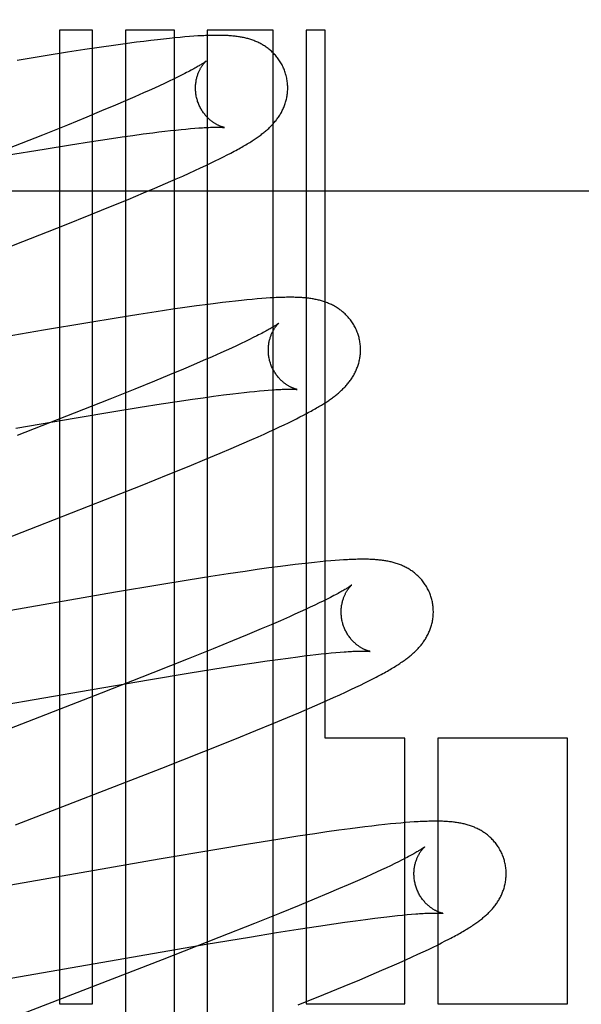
# Model space of a CAD drawing. Header units: inches. Extents: x 0 to 248, y 0 to 160.
# Tile 29 of 68: x 81.954 to 82.075, y 81.944 to 82.158. Entities that reach past the tile are written whole.
import ezdxf

# ---------------------------------------------------------------- set-up
doc = ezdxf.new("R2010")
doc.units = ezdxf.units.IN
doc.header["$LTSCALE"] = 13.627625
doc.header["$MEASUREMENT"] = 0
doc.linetypes.add('HIDDEN', pattern=[0.2, 0.1, -0.1])
doc.layers.add('DEFAULT_2', color=8, linetype='HIDDEN')

msp = doc.modelspace()

# ---------------------------------------------------------------- linework, layer by layer
at = {"layer": 'DEFAULT_2', "color": 8, "linetype": 'HIDDEN'}
for p, q in [((81.96933, 82.15557), (81.96219, 82.15557)), ((81.96219, 82.15557), (81.96219, 81.94452)), ((81.96933, 81.94452), (81.96933, 82.15557)), ((81.98707, 82.15557), (81.97647, 82.15557)), ((81.97647, 82.15557), (81.97647, 81.84978)), ((81.98707, 81.79633), (81.98707, 82.15557)), ((82.0085, 82.15557), (81.99421, 82.15557)), ((81.99421, 82.15557), (81.99421, 81.78671)), ((82.0085, 81.77145), (82.0085, 82.15557)), ((82.01979, 82.15557), (82.01564, 82.15557)), ((82.01564, 82.15557), (82.01564, 81.94452)), ((82.01979, 82.00212), (82.01979, 82.15557)), ((81.98338, 82.15353), (81.98195, 82.15336)), ((81.98473, 82.15368), (81.98338, 82.15353)), ((81.986, 82.15382), (81.98473, 82.15368)), ((81.98719, 82.15394), (81.986, 82.15382)), ((81.98831, 82.15404), (81.98719, 82.15394)), ((81.98937, 82.15413), (81.98831, 82.15404)), ((81.99036, 82.15421), (81.98937, 82.15413)), ((81.9913, 82.15428), (81.99036, 82.15421)), ((81.96767, 82.15138), (81.96392, 82.15081)), ((81.97127, 82.15192), (81.96767, 82.15138)), ((81.97388, 82.1523), (81.97127, 82.15192)), ((81.9764, 82.15265), (81.97388, 82.1523)), ((81.97885, 82.15297), (81.9764, 82.15265)), ((81.98044, 82.15317), (81.97885, 82.15297)), ((81.98195, 82.15336), (81.98044, 82.15317)), ((81.95906, 82.15004), (81.95298, 82.14904)), ((81.96392, 82.15081), (81.95906, 82.15004)), ((81.98688, 82.14498), (81.98593, 82.14453)), ((81.98776, 82.14541), (81.98688, 82.14498)), ((81.98858, 82.14582), (81.98776, 82.14541)), ((81.98934, 82.1462), (81.98858, 82.14582)), ((81.98277, 82.14306), (81.98161, 82.14253)), ((81.98388, 82.14356), (81.98277, 82.14306)), ((81.98494, 82.14405), (81.98388, 82.14356)), ((81.98593, 82.14453), (81.98494, 82.14405)), ((81.97847, 82.14114), (81.97644, 82.14026)), ((81.98039, 82.14199), (81.97847, 82.14114)), ((81.98161, 82.14253), (81.98039, 82.14199)), ((81.97429, 82.13935), (81.97128, 82.13808)), ((81.97644, 82.14026), (81.97429, 82.13935)), ((81.96808, 82.13676), (81.96386, 82.13503)), ((81.97128, 82.13808), (81.96808, 82.13676)), ((81.96386, 82.13503), (81.95849, 82.13287)), ((81.98957, 82.13417), (81.99057, 82.13426)), ((81.99057, 82.13426), (81.9915, 82.13434)), ((81.95849, 82.13287), (81.95086, 82.12984)), ((81.9725, 82.13198), (81.97576, 82.13246)), ((81.97576, 82.13246), (81.97808, 82.13279)), ((81.97808, 82.13279), (81.98029, 82.13309)), ((81.98029, 82.13309), (81.98239, 82.13336)), ((81.98239, 82.13336), (81.98373, 82.13353)), ((81.98373, 82.13353), (81.98501, 82.13368)), ((81.98501, 82.13368), (81.98624, 82.13382)), ((81.98624, 82.13382), (81.98741, 82.13395)), ((81.98741, 82.13395), (81.98852, 82.13407)), ((81.98852, 82.13407), (81.98957, 82.13417)), ((81.95881, 82.12983), (81.96454, 82.13076)), ((81.96454, 82.13076), (81.96907, 82.13146)), ((81.96907, 82.13146), (81.9725, 82.13198)), ((81.95069, 82.12848), (81.95881, 82.12983)), ((81.99684, 82.12769), (81.99771, 82.12813)), ((81.99771, 82.12813), (81.99853, 82.12855)), ((81.99853, 82.12855), (81.99931, 82.12895)), ((81.99153, 82.12517), (81.99274, 82.12573)), ((81.99274, 82.12573), (81.99386, 82.12626)), ((81.99386, 82.12626), (81.99492, 82.12676)), ((81.99492, 82.12676), (81.99591, 82.12724)), ((81.99591, 82.12724), (81.99684, 82.12769)), ((81.98745, 82.12335), (81.98889, 82.12398)), ((81.98889, 82.12398), (81.99025, 82.12459)), ((81.99025, 82.12459), (81.99153, 82.12517)), ((81.98283, 82.12135), (81.98518, 82.12236)), ((81.98518, 82.12236), (81.98745, 82.12335)), ((81.79799, 82.12077), (82.29799, 82.12077)), ((81.97705, 82.11892), (81.98041, 82.12033)), ((81.98041, 82.12033), (81.98283, 82.12135)), ((81.96898, 82.11563), (81.97355, 82.11748)), ((81.97355, 82.11748), (81.97705, 82.11892)), ((81.96325, 82.11334), (81.96898, 82.11563)), ((81.95419, 82.10976), (81.96325, 82.11334)), ((81.91247, 82.09358), (81.95419, 82.10976)), ((81.9919, 82.09581), (81.98934, 82.09546)), ((81.99438, 82.09615), (81.9919, 82.09581)), ((81.99597, 82.09635), (81.99438, 82.09615)), ((81.99749, 82.09654), (81.99597, 82.09635)), ((81.99893, 82.09671), (81.99749, 82.09654)), ((82.0003, 82.09687), (81.99893, 82.09671)), ((82.00159, 82.097), (82.0003, 82.09687)), ((82.0028, 82.09713), (82.00159, 82.097)), ((82.00393, 82.09724), (82.0028, 82.09713)), ((82.005, 82.09733), (82.00393, 82.09724)), ((82.006, 82.09741), (82.005, 82.09733)), ((82.00695, 82.09748), (82.006, 82.09741)), ((81.97933, 82.09396), (81.97443, 82.09318)), ((81.98309, 82.09454), (81.97933, 82.09396)), ((81.98672, 82.09508), (81.98309, 82.09454)), ((81.98934, 82.09546), (81.98672, 82.09508)), ((81.96831, 82.09218), (81.95868, 82.09056)), ((81.97443, 82.09318), (81.96831, 82.09218)), ((81.95868, 82.09056), (81.91345, 82.08268)), ((82.00152, 82.08764), (82.00051, 82.08716)), ((82.00247, 82.08809), (82.00152, 82.08764)), ((82.00336, 82.08852), (82.00247, 82.08809)), ((82.00419, 82.08894), (82.00336, 82.08852)), ((82.00497, 82.08933), (82.00419, 82.08894)), ((81.99715, 82.08563), (81.9953, 82.08481)), ((81.99833, 82.08616), (81.99715, 82.08563)), ((81.99944, 82.08667), (81.99833, 82.08616)), ((82.00051, 82.08716), (81.99944, 82.08667)), ((81.99125, 82.08305), (81.98906, 82.08213)), ((81.99333, 82.08395), (81.99125, 82.08305)), ((81.9953, 82.08481), (81.99333, 82.08395)), ((81.98599, 82.08084), (81.98275, 82.0795)), ((81.98906, 82.08213), (81.98599, 82.08084)), ((81.98275, 82.0795), (81.97847, 82.07776)), ((81.97847, 82.07776), (81.97304, 82.07558)), ((81.99771, 82.07651), (81.99972, 82.07676)), ((81.99972, 82.07676), (82.001, 82.07691)), ((82.001, 82.07691), (82.00221, 82.07705)), ((82.00221, 82.07705), (82.00338, 82.07718)), ((82.00338, 82.07718), (82.00448, 82.07729)), ((82.00448, 82.07729), (82.00553, 82.07739)), ((82.00553, 82.07739), (82.00651, 82.07748)), ((82.00651, 82.07748), (82.00743, 82.07756)), ((81.97304, 82.07558), (81.96534, 82.07253)), ((81.97968, 82.07386), (81.98424, 82.07458)), ((81.98424, 82.07458), (81.98771, 82.07511)), ((81.98771, 82.07511), (81.991, 82.07559)), ((81.991, 82.07559), (81.99334, 82.07592)), ((81.99334, 82.07592), (81.99558, 82.07623)), ((81.99558, 82.07623), (81.99771, 82.07651)), ((81.96534, 82.07253), (81.953, 82.06771)), ((81.96574, 82.07157), (81.97391, 82.07293)), ((81.97391, 82.07293), (81.97968, 82.07386)), ((82.01504, 82.07213), (82.01574, 82.0725)), ((81.95268, 82.06933), (81.96574, 82.07157)), ((82.01088, 82.07005), (82.01181, 82.0705)), ((82.01181, 82.0705), (82.01269, 82.07093)), ((82.01269, 82.07093), (82.01352, 82.07134)), ((82.01352, 82.07134), (82.0143, 82.07174)), ((82.0143, 82.07174), (82.01504, 82.07213)), ((82.00524, 82.06744), (82.00651, 82.06802)), ((82.00651, 82.06802), (82.00772, 82.06856)), ((82.00772, 82.06856), (82.00884, 82.06908)), ((82.00884, 82.06908), (82.0099, 82.06958)), ((82.0099, 82.06958), (82.01088, 82.07005)), ((81.99942, 82.0649), (82.00173, 82.06589)), ((82.00173, 82.06589), (82.00389, 82.06684)), ((82.00389, 82.06684), (82.00524, 82.06744)), ((81.9937, 82.06249), (81.99702, 82.06388)), ((81.99702, 82.06388), (81.99942, 82.0649)), ((81.99025, 82.06107), (81.9937, 82.06249)), ((81.98575, 82.05924), (81.99025, 82.06107)), ((81.98009, 82.05696), (81.98575, 82.05924)), ((81.97215, 82.05382), (81.98009, 82.05696)), ((81.95742, 82.04807), (81.97215, 82.05382)), ((81.93864, 82.04081), (81.95742, 82.04807)), ((82.01872, 82.04035), (82.01746, 82.04022)), ((82.01988, 82.04046), (82.01872, 82.04035)), ((82.02097, 82.04055), (82.01988, 82.04046)), ((82.02197, 82.04063), (82.02097, 82.04055)), ((82.02291, 82.0407), (82.02197, 82.04063)), ((82.00239, 82.03827), (81.99875, 82.03773)), ((82.00501, 82.03865), (82.00239, 82.03827)), ((82.00757, 82.03901), (82.00501, 82.03865)), ((82.01006, 82.03934), (82.00757, 82.03901)), ((82.01167, 82.03955), (82.01006, 82.03934)), ((82.01323, 82.03974), (82.01167, 82.03955)), ((82.01472, 82.03992), (82.01323, 82.03974)), ((82.01613, 82.04008), (82.01472, 82.03992)), ((82.01746, 82.04022), (82.01613, 82.04008)), ((81.99007, 82.03636), (81.98393, 82.03536)), ((81.99498, 82.03714), (81.99007, 82.03636)), ((81.99875, 82.03773), (81.99498, 82.03714)), ((81.98393, 82.03536), (81.97427, 82.03373)), ((81.97427, 82.03373), (81.9289, 82.02583)), ((82.01937, 82.03184), (82.01849, 82.03141)), ((82.02019, 82.03225), (82.01937, 82.03184)), ((82.02095, 82.03263), (82.02019, 82.03225)), ((82.01549, 82.03), (82.01438, 82.02949)), ((82.01655, 82.03049), (82.01549, 82.03)), ((82.01755, 82.03096), (82.01655, 82.03049)), ((82.01849, 82.03141), (82.01755, 82.03096)), ((82.01008, 82.02757), (82.00804, 82.02669)), ((82.012, 82.02842), (82.01008, 82.02757)), ((82.01322, 82.02896), (82.012, 82.02842)), ((82.01438, 82.02949), (82.01322, 82.02896)), ((82.00589, 82.02578), (82.00287, 82.0245)), ((82.00804, 82.02669), (82.00589, 82.02578)), ((82.00287, 82.0245), (81.99968, 82.02318)), ((81.99545, 82.02145), (81.99007, 82.01928)), ((81.99968, 82.02318), (81.99545, 82.02145)), ((81.99007, 82.01928), (81.98242, 82.01625)), ((82.00716, 82.01885), (82.0095, 82.01918)), ((82.0095, 82.01918), (82.01173, 82.01948)), ((82.01173, 82.01948), (82.01385, 82.01976)), ((82.01385, 82.01976), (82.01519, 82.01993)), ((82.01519, 82.01993), (82.01648, 82.02009)), ((82.01648, 82.02009), (82.01772, 82.02023)), ((82.01772, 82.02023), (82.0189, 82.02036)), ((82.0189, 82.02036), (82.02002, 82.02048)), ((82.02002, 82.02048), (82.02108, 82.02058)), ((82.02108, 82.02058), (82.02209, 82.02067)), ((82.02209, 82.02067), (82.02303, 82.02075)), ((81.99008, 82.0162), (81.99586, 82.01713)), ((81.99586, 82.01713), (82.00042, 82.01785)), ((82.00042, 82.01785), (82.00387, 82.01837)), ((82.00387, 82.01837), (82.00716, 82.01885)), ((81.96882, 82.0126), (81.98191, 82.01484)), ((81.98242, 82.01625), (81.97118, 82.01185)), ((81.98191, 82.01484), (81.99008, 82.0162)), ((82.02925, 82.01452), (82.03007, 82.01494)), ((82.03007, 82.01494), (82.03085, 82.01534)), ((81.92298, 82.00462), (81.96882, 82.0126)), ((82.0242, 82.01209), (82.02537, 82.01264)), ((82.02537, 82.01264), (82.02644, 82.01315)), ((82.02644, 82.01315), (82.02744, 82.01363)), ((82.02744, 82.01363), (82.02837, 82.01408)), ((82.02837, 82.01408), (82.02925, 82.01452)), ((81.97118, 82.01185), (81.93018, 81.99595)), ((82.02013, 82.01025), (82.02157, 82.01089)), ((82.02157, 82.01089), (82.02294, 82.01151)), ((82.02294, 82.01151), (82.0242, 82.01209)), ((82.01406, 82.00762), (82.0164, 82.00862)), ((82.0164, 82.00862), (82.01866, 82.0096)), ((82.01866, 82.0096), (82.02013, 82.01025)), ((82.00824, 82.00518), (82.01162, 82.00659)), ((82.01162, 82.00659), (82.01406, 82.00762)), ((82.00473, 82.00374), (82.00824, 82.00518)), ((81.99344, 81.9992), (82.00016, 82.00189)), ((82.00016, 82.00189), (82.00473, 82.00374)), ((82.03707, 82.00212), (82.01979, 82.00212)), ((82.03707, 81.94452), (82.03707, 82.00212)), ((82.07232, 82.00212), (82.04421, 82.00212)), ((82.04421, 82.00212), (82.04421, 81.94452)), ((82.07232, 81.94452), (82.07232, 82.00212)), ((81.98432, 81.99561), (81.99344, 81.9992)), ((81.95264, 81.98332), (81.98432, 81.99561)), ((82.0268, 81.98267), (82.02519, 81.98246)), ((82.02839, 81.98287), (82.0268, 81.98267)), ((82.02992, 81.98306), (82.02839, 81.98287)), ((82.03136, 81.98322), (82.02992, 81.98306)), ((82.03269, 81.98337), (82.03136, 81.98322)), ((82.03394, 81.9835), (82.03269, 81.98337)), ((82.0351, 81.98361), (82.03394, 81.9835)), ((82.03618, 81.98371), (82.0351, 81.98361)), ((82.0372, 81.9838), (82.03618, 81.98371)), ((82.03816, 81.98387), (82.0372, 81.9838)), ((82.03907, 81.98393), (82.03816, 81.98387)), ((82.01385, 81.98083), (82.00909, 81.98009)), ((82.0175, 81.98138), (82.01385, 81.98083)), ((82.02015, 81.98177), (82.0175, 81.98138)), ((82.02271, 81.98213), (82.02015, 81.98177)), ((82.02519, 81.98246), (82.02271, 81.98213)), ((82.00312, 81.97913), (81.99583, 81.97792)), ((82.00909, 81.98009), (82.00312, 81.97913)), ((81.99583, 81.97792), (81.98377, 81.97586)), ((81.98377, 81.97586), (81.94171, 81.96852)), ((82.03395, 81.97446), (82.03299, 81.974)), ((82.03485, 81.9749), (82.03395, 81.97446)), ((82.03569, 81.97531), (82.03485, 81.9749)), ((82.03647, 81.9757), (82.03569, 81.97531)), ((82.02861, 81.97199), (82.02675, 81.97117)), ((82.02979, 81.97252), (82.02861, 81.97199)), ((82.03091, 81.97303), (82.02979, 81.97252)), ((82.03198, 81.97353), (82.03091, 81.97303)), ((82.03299, 81.974), (82.03198, 81.97353)), ((82.02477, 81.9703), (82.02268, 81.96941)), ((82.02675, 81.97117), (82.02477, 81.9703)), ((82.02049, 81.96848), (82.01741, 81.96719)), ((82.02268, 81.96941), (82.02049, 81.96848)), ((82.01416, 81.96585), (82.00988, 81.96411)), ((82.01741, 81.96719), (82.01416, 81.96585)), ((82.00988, 81.96411), (82.00444, 81.96193)), ((82.03312, 81.96339), (82.03432, 81.96353)), ((82.03432, 81.96353), (82.03546, 81.96365)), ((82.03546, 81.96365), (82.03653, 81.96376)), ((82.03653, 81.96376), (82.03755, 81.96385)), ((82.03755, 81.96385), (82.03851, 81.96393)), ((82.00444, 81.96193), (81.99673, 81.95887)), ((82.01391, 81.9607), (82.01833, 81.96138)), ((82.01833, 81.96138), (82.02167, 81.96188)), ((82.02167, 81.96188), (82.02406, 81.96222)), ((82.02406, 81.96222), (82.02634, 81.96253)), ((82.02634, 81.96253), (82.02851, 81.96282)), ((82.02851, 81.96282), (82.03057, 81.96309)), ((82.03057, 81.96309), (82.03187, 81.96325)), ((82.03187, 81.96325), (82.03312, 81.96339)), ((82.00336, 81.95899), (82.00925, 81.95996)), ((82.00925, 81.95996), (82.01391, 81.9607)), ((81.92908, 81.94619), (81.99399, 81.95742)), ((81.99673, 81.95887), (81.98439, 81.95405)), ((81.99399, 81.95742), (82.00336, 81.95899)), ((82.04316, 81.9568), (82.0441, 81.95726)), ((82.0441, 81.95726), (82.04499, 81.95771)), ((82.04499, 81.95771), (82.04582, 81.95813)), ((82.04582, 81.95813), (82.04661, 81.95854)), ((82.03861, 81.95467), (82.03988, 81.95525)), ((82.03988, 81.95525), (82.04105, 81.9558)), ((82.04105, 81.9558), (82.04214, 81.95631)), ((82.04214, 81.95631), (82.04316, 81.9568)), ((81.98439, 81.95405), (81.94566, 81.93904)), ((82.03207, 81.95177), (82.03433, 81.95276)), ((82.03433, 81.95276), (82.03581, 81.95341)), ((82.03581, 81.95341), (82.03725, 81.95405)), ((82.03725, 81.95405), (82.03861, 81.95467)), ((82.02728, 81.94974), (82.02972, 81.95077)), ((82.02972, 81.95077), (82.03207, 81.95177)), ((82.0239, 81.94834), (82.02728, 81.94974)), ((82.01393, 81.94428), (82.01949, 81.94653)), ((82.01949, 81.94653), (82.0239, 81.94834)), ((81.96219, 81.94452), (81.96933, 81.94452)), ((82.01564, 81.94452), (82.03707, 81.94452)), ((82.04421, 81.94452), (82.07232, 81.94452))]:
    msp.add_line(p, q, dxfattribs=at)
for points in [[(82.01126, 82.14595), (82.0112, 82.14616), (82.01112, 82.14641), (82.01104, 82.14665), (82.01095, 82.1469), (82.01085, 82.14714), (82.01075, 82.14738), (82.01064, 82.14761), (82.01053, 82.14784), (82.01041, 82.14807), (82.01029, 82.1483), (82.01016, 82.14852), (82.01003, 82.14874), (82.00989, 82.14895), (82.00975, 82.14916), (82.0096, 82.14937), (82.00945, 82.14957), (82.0093, 82.14977), (82.00914, 82.14996), (82.00898, 82.15015), (82.00881, 82.15034), (82.00864, 82.15051), (82.00847, 82.15069), (82.0083, 82.15086), (82.00812, 82.15102), (82.00794, 82.15118), (82.00776, 82.15134), (82.00757, 82.15149), (82.00739, 82.15164), (82.0072, 82.15178), (82.00701, 82.15191), (82.00681, 82.15205), (82.00661, 82.15218), (82.00641, 82.1523), (82.00621, 82.15243), (82.00601, 82.15254), (82.0058, 82.15266), (82.00559, 82.15276), (82.00539, 82.15287), (82.00518, 82.15297), (82.00497, 82.15306), (82.00476, 82.15315), (82.00454, 82.15324), (82.00433, 82.15333), (82.00411, 82.15341), (82.00389, 82.15349), (82.00367, 82.15356), (82.00344, 82.15363), (82.00322, 82.1537), (82.003, 82.15376), (82.00277, 82.15382), (82.00254, 82.15388), (82.00232, 82.15393), (82.00209, 82.15398), (82.00186, 82.15403), (82.00163, 82.15407), (82.0014, 82.15411), (82.00117, 82.15415), (82.00094, 82.15418), (82.0007, 82.15422), (82.00046, 82.15425), (82.00023, 82.15428), (81.99998, 82.15431), (81.99974, 82.15433), (81.99949, 82.15435), (81.99923, 82.15437), (81.99897, 82.15439), (81.99871, 82.15441), (81.99844, 82.15442), (81.99816, 82.15444), (81.99787, 82.15445), (81.99758, 82.15446), (81.99728, 82.15447), (81.99697, 82.15447), (81.99665, 82.15447), (81.99633, 82.15447), (81.996, 82.15447), (81.99566, 82.15447), (81.99531, 82.15447), (81.99496, 82.15446), (81.99459, 82.15445), (81.99421, 82.15444), (81.99383, 82.15442), (81.99343, 82.1544), (81.99303, 82.15438), (81.99261, 82.15436), (81.99218, 82.15434), (81.9913, 82.15428)], [(81.99394, 82.14889), (81.99393, 82.14888), (81.99392, 82.14887), (81.99389, 82.14885), (81.99386, 82.14883), (81.99382, 82.1488), (81.99377, 82.14876), (81.99371, 82.14872), (81.99364, 82.14867), (81.99356, 82.14861), (81.99346, 82.14854), (81.99336, 82.14847), (81.99324, 82.14839), (81.9931, 82.14831), (81.99296, 82.14821), (81.9928, 82.14811), (81.99262, 82.14801), (81.99243, 82.14789), (81.99223, 82.14777), (81.99201, 82.14764), (81.99177, 82.14751), (81.99152, 82.14737), (81.99126, 82.14722), (81.99098, 82.14707), (81.99068, 82.14691), (81.99037, 82.14674), (81.99004, 82.14657), (81.9897, 82.14639), (81.98934, 82.1462)], [(81.99199, 82.14059), (81.99194, 82.14079), (81.99188, 82.14102), (81.99183, 82.14126), (81.99179, 82.14149), (81.99175, 82.14173), (81.99172, 82.14196), (81.99169, 82.1422), (81.99168, 82.14243), (81.99166, 82.14266), (81.99166, 82.14289), (81.99166, 82.14312), (81.99166, 82.14334), (81.99167, 82.14356), (81.99168, 82.14378), (81.99171, 82.144), (81.99173, 82.14421), (81.99176, 82.14442), (81.99179, 82.14463), (81.99183, 82.14483), (81.99187, 82.14503), (81.99192, 82.14522), (81.99197, 82.1454), (81.99202, 82.14558), (81.99207, 82.14576), (81.99213, 82.14592), (81.99218, 82.14609), (81.99224, 82.14625), (81.99231, 82.1464), (81.99237, 82.14655), (81.99243, 82.1467), (81.9925, 82.14684), (81.99256, 82.14697), (81.99263, 82.1471), (81.99269, 82.14723), (81.99276, 82.14735), (81.99283, 82.14746), (81.99289, 82.14757), (81.99296, 82.14768), (81.99302, 82.14778), (81.99309, 82.14788), (81.99315, 82.14797), (81.99322, 82.14806), (81.99328, 82.14814), (81.99334, 82.14822), (81.9934, 82.1483), (81.99346, 82.14837), (81.99351, 82.14844), (81.99357, 82.1485), (81.99362, 82.14856), (81.99366, 82.14861), (81.99371, 82.14866), (81.99375, 82.14871), (81.99379, 82.14875), (81.99383, 82.14878), (81.99386, 82.14881), (81.99388, 82.14884), (81.99391, 82.14886), (81.99392, 82.14887), (81.99393, 82.14888), (81.99394, 82.14889)], [(81.99931, 82.12895), (81.99968, 82.12915), (82.00004, 82.12934), (82.00039, 82.12953), (82.00074, 82.12971), (82.00107, 82.1299), (82.00139, 82.13008), (82.0017, 82.13025), (82.00201, 82.13043), (82.0023, 82.1306), (82.00259, 82.13077), (82.00287, 82.13094), (82.00314, 82.1311), (82.0034, 82.13126), (82.00366, 82.13142), (82.00391, 82.13158), (82.00415, 82.13174), (82.00439, 82.13189), (82.00461, 82.13205), (82.00484, 82.1322), (82.00505, 82.13235), (82.00527, 82.1325), (82.00547, 82.13265), (82.00568, 82.13279), (82.00587, 82.13294), (82.00607, 82.13309), (82.00626, 82.13324), (82.00645, 82.13339), (82.00663, 82.13354), (82.00681, 82.13369), (82.00699, 82.13384), (82.00717, 82.13399), (82.00734, 82.13415), (82.00752, 82.13431), (82.00769, 82.13447), (82.00786, 82.13463), (82.00802, 82.1348), (82.00819, 82.13497), (82.00835, 82.13514), (82.0085, 82.13531), (82.00866, 82.13548), (82.00881, 82.13566), (82.00896, 82.13584), (82.00911, 82.13602), (82.00925, 82.13621), (82.00939, 82.13639), (82.00952, 82.13658), (82.00966, 82.13677), (82.00978, 82.13697), (82.00991, 82.13716), (82.01003, 82.13736), (82.01015, 82.13757), (82.01027, 82.13777), (82.01038, 82.13798), (82.01048, 82.13819), (82.01059, 82.13841), (82.01069, 82.13862), (82.01078, 82.13884), (82.01087, 82.13906), (82.01096, 82.13928), (82.01104, 82.13951), (82.01111, 82.13973), (82.01118, 82.13996), (82.01125, 82.1402), (82.01131, 82.14043), (82.01137, 82.14067), (82.01142, 82.14091), (82.01147, 82.14116), (82.01151, 82.1414), (82.01155, 82.14165), (82.01158, 82.1419), (82.01161, 82.14215), (82.01163, 82.14241), (82.01164, 82.14266), (82.01165, 82.14292), (82.01165, 82.14317), (82.01164, 82.14343), (82.01163, 82.14369), (82.01161, 82.14395), (82.01159, 82.1442), (82.01156, 82.14446), (82.01152, 82.14472), (82.01148, 82.14498), (82.01143, 82.14523), (82.01138, 82.14549), (82.01132, 82.14574), (82.01126, 82.14595)], [(81.99794, 82.13449), (81.99794, 82.13449), (81.99793, 82.13449), (81.99792, 82.1345), (81.9979, 82.1345), (81.99787, 82.13451), (81.99783, 82.13452), (81.99779, 82.13453), (81.99774, 82.13454), (81.99768, 82.13455), (81.99762, 82.13457), (81.99756, 82.13459), (81.99749, 82.13461), (81.99742, 82.13463), (81.99734, 82.13466), (81.99725, 82.13469), (81.99717, 82.13472), (81.99708, 82.13475), (81.99698, 82.13479), (81.99689, 82.13483), (81.99679, 82.13488), (81.99668, 82.13492), (81.99658, 82.13497), (81.99647, 82.13503), (81.99636, 82.13508), (81.99625, 82.13514), (81.99613, 82.13521), (81.99601, 82.13528), (81.99589, 82.13535), (81.99577, 82.13543), (81.99564, 82.13551), (81.99552, 82.13559), (81.99539, 82.13569), (81.99525, 82.13578), (81.99512, 82.13588), (81.99499, 82.13599), (81.99486, 82.1361), (81.99472, 82.13621), (81.99459, 82.13634), (81.99445, 82.13646), (81.99431, 82.1366), (81.99418, 82.13674), (81.99404, 82.13688), (81.9939, 82.13704), (81.99377, 82.13719), (81.99364, 82.13736), (81.9935, 82.13753), (81.99338, 82.1377), (81.99325, 82.13788), (81.99313, 82.13807), (81.99301, 82.13826), (81.99289, 82.13845), (81.99278, 82.13865), (81.99267, 82.13886), (81.99256, 82.13907), (81.99247, 82.13928), (81.99237, 82.13949), (81.99228, 82.13971), (81.9922, 82.13994), (81.99212, 82.14016), (81.99205, 82.14039), (81.99199, 82.14059)], [(81.9915, 82.13434), (81.99237, 82.1344), (81.99279, 82.13443), (81.99318, 82.13446), (81.99356, 82.13448), (81.99392, 82.1345), (81.99425, 82.13451), (81.99457, 82.13453), (81.99487, 82.13454), (81.99516, 82.13455), (81.99542, 82.13455), (81.99567, 82.13456), (81.99591, 82.13456), (81.99613, 82.13457), (81.99634, 82.13457), (81.99653, 82.13456), (81.99671, 82.13456), (81.99688, 82.13456), (81.99703, 82.13456), (81.99717, 82.13455), (81.9973, 82.13454), (81.99742, 82.13454), (81.99752, 82.13453), (81.99761, 82.13453), (81.99769, 82.13452), (81.99775, 82.13451), (81.99781, 82.13451), (81.99786, 82.1345), (81.99789, 82.1345), (81.99792, 82.1345), (81.99793, 82.13449), (81.99794, 82.13449)], [(82.02705, 82.08916), (82.02699, 82.08937), (82.02691, 82.08962), (82.02683, 82.08987), (82.02674, 82.09011), (82.02664, 82.09035), (82.02654, 82.09059), (82.02643, 82.09082), (82.02632, 82.09106), (82.0262, 82.09129), (82.02608, 82.09151), (82.02595, 82.09174), (82.02582, 82.09196), (82.02568, 82.09217), (82.02554, 82.09238), (82.02539, 82.09259), (82.02524, 82.09279), (82.02508, 82.09299), (82.02492, 82.09318), (82.02476, 82.09337), (82.02459, 82.09355), (82.02442, 82.09373), (82.02425, 82.09391), (82.02408, 82.09408), (82.0239, 82.09424), (82.02372, 82.0944), (82.02354, 82.09456), (82.02335, 82.09471), (82.02316, 82.09486), (82.02297, 82.095), (82.02278, 82.09514), (82.02259, 82.09527), (82.02239, 82.0954), (82.02219, 82.09552), (82.02198, 82.09565), (82.02178, 82.09576), (82.02157, 82.09588), (82.02136, 82.09598), (82.02115, 82.09609), (82.02094, 82.09619), (82.02073, 82.09628), (82.02052, 82.09637), (82.02031, 82.09646), (82.02009, 82.09655), (82.01987, 82.09663), (82.01965, 82.0967), (82.01943, 82.09678), (82.01921, 82.09685), (82.01898, 82.09691), (82.01876, 82.09698), (82.01853, 82.09704), (82.0183, 82.09709), (82.01807, 82.09714), (82.01784, 82.09719), (82.01761, 82.09724), (82.01738, 82.09729), (82.01715, 82.09733), (82.01692, 82.09736), (82.01668, 82.0974), (82.01644, 82.09743), (82.0162, 82.09747), (82.01596, 82.09749), (82.01571, 82.09752), (82.01547, 82.09754), (82.01521, 82.09757), (82.01495, 82.09759), (82.01469, 82.09761), (82.01442, 82.09762), (82.01415, 82.09764), (82.01387, 82.09765), (82.01358, 82.09766), (82.01328, 82.09767), (82.01298, 82.09768), (82.01267, 82.09768), (82.01235, 82.09768), (82.01203, 82.09768), (82.01169, 82.09768), (82.01135, 82.09768), (82.011, 82.09767), (82.01064, 82.09766), (82.01027, 82.09765), (82.00989, 82.09764), (82.0095, 82.09762), (82.00911, 82.09761), (82.0087, 82.09759), (82.00828, 82.09756), (82.00785, 82.09754), (82.00695, 82.09748)], [(82.00973, 82.0921), (82.00972, 82.09209), (82.00971, 82.09208), (82.00969, 82.09207), (82.00966, 82.09204), (82.00963, 82.09202), (82.00958, 82.09198), (82.00953, 82.09194), (82.00947, 82.0919), (82.00939, 82.09185), (82.00931, 82.09179), (82.00921, 82.09172), (82.00911, 82.09165), (82.00899, 82.09158), (82.00886, 82.0915), (82.00872, 82.09141), (82.00857, 82.09131), (82.00841, 82.09121), (82.00823, 82.09111), (82.00804, 82.091), (82.00784, 82.09088), (82.00763, 82.09075), (82.0074, 82.09063), (82.00715, 82.09049), (82.0069, 82.09035), (82.00662, 82.0902), (82.00633, 82.09004), (82.00602, 82.08987), (82.00569, 82.0897), (82.00534, 82.08952), (82.00497, 82.08933)], [(82.00778, 82.0838), (82.00773, 82.084), (82.00767, 82.08423), (82.00762, 82.08447), (82.00758, 82.0847), (82.00754, 82.08493), (82.00751, 82.08517), (82.00749, 82.0854), (82.00747, 82.08563), (82.00745, 82.08586), (82.00745, 82.08609), (82.00745, 82.08632), (82.00745, 82.08654), (82.00746, 82.08677), (82.00748, 82.08699), (82.0075, 82.0872), (82.00752, 82.08742), (82.00755, 82.08762), (82.00758, 82.08783), (82.00762, 82.08803), (82.00766, 82.08823), (82.00771, 82.08842), (82.00776, 82.0886), (82.00781, 82.08878), (82.00786, 82.08896), (82.00791, 82.08912), (82.00797, 82.08929), (82.00803, 82.08945), (82.00809, 82.0896), (82.00816, 82.08975), (82.00822, 82.0899), (82.00828, 82.09004), (82.00835, 82.09017), (82.00841, 82.0903), (82.00848, 82.09043), (82.00855, 82.09055), (82.00861, 82.09066), (82.00868, 82.09077), (82.00874, 82.09088), (82.00881, 82.09098), (82.00887, 82.09108), (82.00894, 82.09117), (82.009, 82.09126), (82.00906, 82.09134), (82.00912, 82.09142), (82.00918, 82.0915), (82.00924, 82.09157), (82.0093, 82.09164), (82.00935, 82.0917), (82.0094, 82.09176), (82.00945, 82.09182), (82.0095, 82.09187), (82.00954, 82.09191), (82.00958, 82.09195), (82.00961, 82.09199), (82.00964, 82.09202), (82.00967, 82.09204), (82.00969, 82.09206), (82.00971, 82.09208), (82.00972, 82.09209), (82.00973, 82.0921)], [(82.01574, 82.0725), (82.01608, 82.07268), (82.0164, 82.07286), (82.01672, 82.07303), (82.01703, 82.0732), (82.01732, 82.07337), (82.01761, 82.07353), (82.01789, 82.07369), (82.01816, 82.07385), (82.01843, 82.07401), (82.01868, 82.07416), (82.01894, 82.07431), (82.01918, 82.07446), (82.01942, 82.07461), (82.01965, 82.07476), (82.01988, 82.07491), (82.0201, 82.07505), (82.02032, 82.0752), (82.02053, 82.07534), (82.02074, 82.07548), (82.02094, 82.07562), (82.02114, 82.07577), (82.02134, 82.07591), (82.02153, 82.07605), (82.02172, 82.0762), (82.02191, 82.07634), (82.0221, 82.07649), (82.02228, 82.07663), (82.02247, 82.07678), (82.02265, 82.07693), (82.02282, 82.07708), (82.023, 82.07724), (82.02317, 82.07739), (82.02334, 82.07755), (82.02351, 82.07771), (82.02368, 82.07788), (82.02385, 82.07804), (82.02401, 82.07821), (82.02417, 82.07838), (82.02433, 82.07855), (82.02448, 82.07873), (82.02463, 82.07891), (82.02478, 82.07909), (82.02492, 82.07927), (82.02507, 82.07945), (82.0252, 82.07964), (82.02534, 82.07982), (82.02547, 82.08001), (82.0256, 82.08021), (82.02572, 82.0804), (82.02584, 82.0806), (82.02596, 82.08081), (82.02607, 82.08101), (82.02618, 82.08122), (82.02629, 82.08143), (82.02639, 82.08164), (82.02649, 82.08186), (82.02658, 82.08208), (82.02667, 82.0823), (82.02676, 82.08252), (82.02684, 82.08274), (82.02691, 82.08297), (82.02698, 82.0832), (82.02705, 82.08343), (82.02711, 82.08367), (82.02717, 82.0839), (82.02722, 82.08414), (82.02727, 82.08439), (82.02731, 82.08463), (82.02734, 82.08488), (82.02737, 82.08513), (82.0274, 82.08538), (82.02742, 82.08563), (82.02743, 82.08588), (82.02744, 82.08614), (82.02744, 82.08639), (82.02743, 82.08665), (82.02742, 82.08691), (82.0274, 82.08716), (82.02738, 82.08742), (82.02735, 82.08768), (82.02731, 82.08793), (82.02727, 82.08819), (82.02722, 82.08844), (82.02717, 82.0887), (82.02711, 82.08895), (82.02705, 82.08916)], [(82.01373, 82.0777), (82.01373, 82.0777), (82.01371, 82.07771), (82.01369, 82.07771), (82.01366, 82.07772), (82.01362, 82.07772), (82.01358, 82.07773), (82.01353, 82.07775), (82.01348, 82.07776), (82.01342, 82.07778), (82.01335, 82.0778), (82.01328, 82.07782), (82.01321, 82.07784), (82.01313, 82.07787), (82.01305, 82.0779), (82.01296, 82.07793), (82.01287, 82.07796), (82.01278, 82.078), (82.01268, 82.07804), (82.01258, 82.07808), (82.01248, 82.07813), (82.01237, 82.07818), (82.01226, 82.07823), (82.01215, 82.07829), (82.01204, 82.07835), (82.01192, 82.07842), (82.0118, 82.07848), (82.01168, 82.07856), (82.01156, 82.07863), (82.01144, 82.07872), (82.01131, 82.0788), (82.01118, 82.07889), (82.01105, 82.07899), (82.01091, 82.07909), (82.01078, 82.0792), (82.01065, 82.07931), (82.01051, 82.07942), (82.01038, 82.07954), (82.01024, 82.07967), (82.0101, 82.07981), (82.00997, 82.07995), (82.00983, 82.08009), (82.0097, 82.08024), (82.00956, 82.0804), (82.00943, 82.08057), (82.0093, 82.08073), (82.00917, 82.08091), (82.00904, 82.08109), (82.00892, 82.08128), (82.0088, 82.08147), (82.00868, 82.08166), (82.00857, 82.08186), (82.00846, 82.08206), (82.00836, 82.08227), (82.00826, 82.08249), (82.00816, 82.0827), (82.00807, 82.08292), (82.00799, 82.08315), (82.00791, 82.08337), (82.00784, 82.0836), (82.00778, 82.0838)], [(82.00743, 82.07756), (82.00829, 82.07762), (82.0087, 82.07765), (82.00909, 82.07767), (82.00946, 82.07769), (82.00982, 82.07771), (82.01016, 82.07773), (82.01048, 82.07774), (82.01079, 82.07775), (82.01108, 82.07776), (82.01136, 82.07777), (82.01162, 82.07777), (82.01186, 82.07777), (82.01209, 82.07777), (82.01229, 82.07777), (82.01248, 82.07777), (82.01266, 82.07777), (82.01282, 82.07776), (82.01296, 82.07776), (82.01309, 82.07775), (82.01321, 82.07775), (82.01331, 82.07774), (82.0134, 82.07774), (82.01348, 82.07773), (82.01354, 82.07772), (82.0136, 82.07772), (82.01365, 82.07771), (82.01368, 82.07771), (82.01371, 82.07771), (82.01373, 82.0777), (82.01373, 82.0777)], [(82.04284, 82.03237), (82.04278, 82.03258), (82.0427, 82.03283), (82.04262, 82.03308), (82.04253, 82.03332), (82.04243, 82.03356), (82.04233, 82.0338), (82.04222, 82.03404), (82.04211, 82.03427), (82.04199, 82.0345), (82.04187, 82.03473), (82.04174, 82.03495), (82.0416, 82.03517), (82.04147, 82.03538), (82.04132, 82.03559), (82.04118, 82.0358), (82.04102, 82.036), (82.04087, 82.0362), (82.04071, 82.0364), (82.04055, 82.03658), (82.04038, 82.03677), (82.04021, 82.03695), (82.04004, 82.03712), (82.03986, 82.03729), (82.03968, 82.03746), (82.0395, 82.03762), (82.03932, 82.03777), (82.03913, 82.03792), (82.03895, 82.03807), (82.03876, 82.03821), (82.03856, 82.03835), (82.03837, 82.03848), (82.03817, 82.03861), (82.03797, 82.03874), (82.03776, 82.03886), (82.03756, 82.03898), (82.03735, 82.03909), (82.03714, 82.0392), (82.03693, 82.0393), (82.03672, 82.0394), (82.03651, 82.0395), (82.0363, 82.03959), (82.03608, 82.03968), (82.03587, 82.03976), (82.03565, 82.03984), (82.03543, 82.03992), (82.0352, 82.03999), (82.03498, 82.04006), (82.03475, 82.04013), (82.03453, 82.04019), (82.0343, 82.04025), (82.03407, 82.04031), (82.03385, 82.04036), (82.03362, 82.04041), (82.03339, 82.04045), (82.03316, 82.0405), (82.03292, 82.04054), (82.03269, 82.04058), (82.03246, 82.04061), (82.03222, 82.04064), (82.03198, 82.04068), (82.03175, 82.0407), (82.0315, 82.04073), (82.03126, 82.04075), (82.03102, 82.04078), (82.03077, 82.0408), (82.03051, 82.04081), (82.03026, 82.04083), (82.03, 82.04084), (82.02973, 82.04086), (82.02946, 82.04087), (82.02919, 82.04088), (82.02891, 82.04088), (82.02862, 82.04089), (82.02833, 82.04089), (82.02803, 82.04089), (82.02773, 82.04089), (82.02741, 82.04089), (82.02709, 82.04089), (82.02676, 82.04088), (82.02643, 82.04087), (82.02608, 82.04086), (82.02573, 82.04085), (82.02536, 82.04084), (82.02498, 82.04082), (82.02459, 82.0408), (82.02419, 82.04078), (82.02378, 82.04076), (82.02291, 82.0407)], [(82.02552, 82.0353), (82.02551, 82.0353), (82.0255, 82.03529), (82.02547, 82.03527), (82.02544, 82.03524), (82.0254, 82.03521), (82.02535, 82.03518), (82.02529, 82.03513), (82.02522, 82.03508), (82.02514, 82.03503), (82.02505, 82.03496), (82.02494, 82.03489), (82.02482, 82.03482), (82.02469, 82.03473), (82.02455, 82.03464), (82.02439, 82.03454), (82.02422, 82.03444), (82.02403, 82.03432), (82.02383, 82.0342), (82.02361, 82.03407), (82.02338, 82.03394), (82.02313, 82.0338), (82.02286, 82.03365), (82.02258, 82.0335), (82.02229, 82.03334), (82.02198, 82.03317), (82.02165, 82.033), (82.02131, 82.03282), (82.02095, 82.03263)], [(82.02357, 82.02701), (82.02352, 82.02721), (82.02346, 82.02744), (82.02341, 82.02768), (82.02337, 82.02791), (82.02333, 82.02815), (82.0233, 82.02838), (82.02328, 82.02862), (82.02326, 82.02885), (82.02324, 82.02908), (82.02324, 82.02931), (82.02324, 82.02954), (82.02324, 82.02976), (82.02325, 82.02999), (82.02327, 82.03021), (82.02329, 82.03042), (82.02331, 82.03064), (82.02334, 82.03085), (82.02338, 82.03105), (82.02342, 82.03125), (82.02346, 82.03145), (82.0235, 82.03164), (82.02355, 82.03183), (82.0236, 82.03201), (82.02366, 82.03218), (82.02371, 82.03235), (82.02377, 82.03251), (82.02383, 82.03267), (82.02389, 82.03283), (82.02395, 82.03298), (82.02402, 82.03312), (82.02408, 82.03326), (82.02415, 82.0334), (82.02421, 82.03353), (82.02428, 82.03365), (82.02435, 82.03377), (82.02441, 82.03389), (82.02448, 82.034), (82.02454, 82.0341), (82.02461, 82.0342), (82.02467, 82.0343), (82.02474, 82.03439), (82.0248, 82.03448), (82.02486, 82.03457), (82.02492, 82.03465), (82.02498, 82.03472), (82.02504, 82.03479), (82.0251, 82.03486), (82.02515, 82.03492), (82.0252, 82.03498), (82.02525, 82.03504), (82.0253, 82.03508), (82.02534, 82.03513), (82.02538, 82.03517), (82.02541, 82.0352), (82.02544, 82.03523), (82.02547, 82.03526), (82.02549, 82.03528), (82.02551, 82.03529), (82.02552, 82.0353), (82.02552, 82.03531)], [(82.03085, 82.01534), (82.03122, 82.01554), (82.03159, 82.01574), (82.03194, 82.01593), (82.03229, 82.01611), (82.03262, 82.0163), (82.03295, 82.01648), (82.03326, 82.01666), (82.03357, 82.01684), (82.03387, 82.01701), (82.03416, 82.01718), (82.03445, 82.01735), (82.03472, 82.01752), (82.03499, 82.01768), (82.03525, 82.01785), (82.0355, 82.01801), (82.03574, 82.01817), (82.03598, 82.01832), (82.03621, 82.01848), (82.03644, 82.01863), (82.03666, 82.01878), (82.03687, 82.01893), (82.03708, 82.01908), (82.03728, 82.01923), (82.03748, 82.01937), (82.03767, 82.01952), (82.03786, 82.01967), (82.03805, 82.01982), (82.03823, 82.01997), (82.03841, 82.02012), (82.03859, 82.02027), (82.03877, 82.02043), (82.03894, 82.02058), (82.03912, 82.02074), (82.03929, 82.0209), (82.03945, 82.02107), (82.03962, 82.02123), (82.03978, 82.0214), (82.03994, 82.02157), (82.0401, 82.02174), (82.04025, 82.02192), (82.04041, 82.02209), (82.04056, 82.02227), (82.0407, 82.02246), (82.04084, 82.02264), (82.04098, 82.02283), (82.04111, 82.02301), (82.04125, 82.0232), (82.04137, 82.0234), (82.0415, 82.02359), (82.04162, 82.02379), (82.04174, 82.024), (82.04185, 82.0242), (82.04197, 82.02441), (82.04207, 82.02462), (82.04217, 82.02484), (82.04227, 82.02505), (82.04237, 82.02527), (82.04246, 82.02549), (82.04254, 82.02571), (82.04262, 82.02594), (82.0427, 82.02616), (82.04277, 82.02639), (82.04284, 82.02663), (82.0429, 82.02686), (82.04296, 82.0271), (82.04301, 82.02734), (82.04306, 82.02758), (82.0431, 82.02783), (82.04313, 82.02808), (82.04316, 82.02833), (82.04319, 82.02858), (82.04321, 82.02883), (82.04322, 82.02909), (82.04323, 82.02934), (82.04323, 82.0296), (82.04322, 82.02985), (82.04321, 82.03011), (82.0432, 82.03037), (82.04317, 82.03063), (82.04314, 82.03088), (82.0431, 82.03114), (82.04306, 82.0314), (82.04301, 82.03165), (82.04296, 82.0319), (82.0429, 82.03216), (82.04284, 82.03237)], [(82.02952, 82.02091), (82.02952, 82.02091), (82.02952, 82.02091), (82.02951, 82.02091), (82.02948, 82.02092), (82.02946, 82.02092), (82.02942, 82.02093), (82.02938, 82.02094), (82.02933, 82.02095), (82.02928, 82.02097), (82.02922, 82.02098), (82.02916, 82.021), (82.02909, 82.02102), (82.02901, 82.02104), (82.02894, 82.02107), (82.02885, 82.0211), (82.02877, 82.02113), (82.02868, 82.02117), (82.02858, 82.0212), (82.02849, 82.02124), (82.02839, 82.02129), (82.02828, 82.02133), (82.02818, 82.02138), (82.02807, 82.02143), (82.02796, 82.02149), (82.02785, 82.02155), (82.02773, 82.02162), (82.02761, 82.02168), (82.02749, 82.02176), (82.02737, 82.02183), (82.02724, 82.02191), (82.02711, 82.022), (82.02698, 82.02209), (82.02685, 82.02219), (82.02672, 82.02229), (82.02659, 82.02239), (82.02645, 82.0225), (82.02632, 82.02262), (82.02618, 82.02274), (82.02604, 82.02287), (82.02591, 82.023), (82.02577, 82.02314), (82.02563, 82.02329), (82.0255, 82.02344), (82.02536, 82.0236), (82.02523, 82.02376), (82.02509, 82.02393), (82.02496, 82.02411), (82.02484, 82.02429), (82.02471, 82.02447), (82.02459, 82.02467), (82.02448, 82.02486), (82.02436, 82.02506), (82.02425, 82.02527), (82.02415, 82.02548), (82.02405, 82.02569), (82.02395, 82.02591), (82.02387, 82.02613), (82.02378, 82.02635), (82.0237, 82.02658), (82.02363, 82.02681), (82.02357, 82.02701)], [(82.02303, 82.02075), (82.02391, 82.02082), (82.02433, 82.02084), (82.02473, 82.02087), (82.0251, 82.02089), (82.02546, 82.02091), (82.02579, 82.02093), (82.02611, 82.02094), (82.02641, 82.02095), (82.02669, 82.02096), (82.02695, 82.02097), (82.02721, 82.02098), (82.02744, 82.02098), (82.02767, 82.02098), (82.02787, 82.02098), (82.02807, 82.02098), (82.02825, 82.02098), (82.02842, 82.02098), (82.02858, 82.02097), (82.02872, 82.02097), (82.02885, 82.02096), (82.02897, 82.02096), (82.02907, 82.02095), (82.02917, 82.02095), (82.02925, 82.02094), (82.02932, 82.02093), (82.02938, 82.02093), (82.02943, 82.02092), (82.02946, 82.02092), (82.02949, 82.02091), (82.02951, 82.02091), (82.02952, 82.02091)], [(82.05863, 81.97558), (82.05857, 81.97579), (82.05849, 81.97604), (82.05841, 81.97628), (82.05832, 81.97652), (82.05822, 81.97677), (82.05812, 81.977), (82.05801, 81.97724), (82.0579, 81.97747), (82.05778, 81.9777), (82.05766, 81.97793), (82.05753, 81.97815), (82.0574, 81.97837), (82.05726, 81.97858), (82.05712, 81.97879), (82.05697, 81.979), (82.05682, 81.9792), (82.05667, 81.9794), (82.05651, 81.97959), (82.05635, 81.97978), (82.05618, 81.97997), (82.05601, 81.98015), (82.05584, 81.98032), (82.05567, 81.98049), (82.05549, 81.98065), (82.05531, 81.98081), (82.05513, 81.98097), (82.05494, 81.98112), (82.05475, 81.98127), (82.05456, 81.98141), (82.05437, 81.98155), (82.05418, 81.98168), (82.05398, 81.98181), (82.05378, 81.98194), (82.05358, 81.98206), (82.05337, 81.98217), (82.05317, 81.98229), (82.05296, 81.9824), (82.05275, 81.9825), (82.05254, 81.9826), (82.05233, 81.98269), (82.05212, 81.98279), (82.0519, 81.98287), (82.05169, 81.98296), (82.05147, 81.98304), (82.05125, 81.98312), (82.05103, 81.98319), (82.05081, 81.98326), (82.05058, 81.98333), (82.05036, 81.98339), (82.05013, 81.98345), (82.0499, 81.98351), (82.04967, 81.98356), (82.04945, 81.98361), (82.04922, 81.98366), (82.04898, 81.9837), (82.04875, 81.98374), (82.04852, 81.98378), (82.04828, 81.98382), (82.04805, 81.98385), (82.04781, 81.98388), (82.04757, 81.98391), (82.04732, 81.98394), (82.04707, 81.98396), (82.04682, 81.98398), (82.04656, 81.984), (82.0463, 81.98402), (82.04603, 81.98404), (82.04576, 81.98405), (82.04548, 81.98407), (82.04519, 81.98408), (82.0449, 81.98409), (82.0446, 81.98409), (82.04429, 81.9841), (82.04397, 81.9841), (82.04365, 81.9841), (82.04332, 81.9841), (82.04298, 81.9841), (82.04263, 81.98409), (82.04227, 81.98408), (82.0419, 81.98407), (82.04153, 81.98406), (82.04114, 81.98404), (82.04075, 81.98403), (82.04034, 81.98401), (82.03993, 81.98399), (82.03907, 81.98393)], [(82.04131, 81.97851), (82.04131, 81.97851), (82.04129, 81.9785), (82.04127, 81.97848), (82.04124, 81.97846), (82.04121, 81.97843), (82.04116, 81.9784), (82.04111, 81.97836), (82.04105, 81.97832), (82.04098, 81.97827), (82.0409, 81.97821), (82.0408, 81.97815), (82.0407, 81.97808), (82.04059, 81.97801), (82.04046, 81.97793), (82.04033, 81.97784), (82.04018, 81.97775), (82.04001, 81.97765), (82.03984, 81.97754), (82.03964, 81.97743), (82.03944, 81.9773), (82.03921, 81.97718), (82.03897, 81.97704), (82.03872, 81.9769), (82.03844, 81.97674), (82.03815, 81.97659), (82.03785, 81.97642), (82.03753, 81.97625), (82.03719, 81.97607), (82.03684, 81.97589), (82.03647, 81.9757)], [(82.03936, 81.97022), (82.03931, 81.97042), (82.03925, 81.97065), (82.0392, 81.97088), (82.03916, 81.97112), (82.03912, 81.97135), (82.03909, 81.97158), (82.03907, 81.97182), (82.03905, 81.97205), (82.03904, 81.97228), (82.03903, 81.97251), (82.03903, 81.97274), (82.03903, 81.97296), (82.03904, 81.97318), (82.03906, 81.9734), (82.03908, 81.97362), (82.0391, 81.97383), (82.03913, 81.97404), (82.03916, 81.97425), (82.0392, 81.97445), (82.03924, 81.97464), (82.03929, 81.97483), (82.03934, 81.97502), (82.03939, 81.9752), (82.03944, 81.97537), (82.0395, 81.97554), (82.03955, 81.9757), (82.03961, 81.97586), (82.03967, 81.97602), (82.03974, 81.97617), (82.0398, 81.97631), (82.03986, 81.97645), (82.03993, 81.97659), (82.03999, 81.97672), (82.04006, 81.97684), (82.04013, 81.97696), (82.04019, 81.97708), (82.04026, 81.97719), (82.04032, 81.97729), (82.04039, 81.97739), (82.04045, 81.97749), (82.04052, 81.97759), (82.04058, 81.97767), (82.04064, 81.97776), (82.0407, 81.97784), (82.04076, 81.97792), (82.04082, 81.97799), (82.04088, 81.97806), (82.04093, 81.97812), (82.04098, 81.97818), (82.04103, 81.97823), (82.04108, 81.97828), (82.04112, 81.97833), (82.04116, 81.97837), (82.04119, 81.9784), (82.04123, 81.97843), (82.04125, 81.97846), (82.04128, 81.97848), (82.04129, 81.9785), (82.04131, 81.97851), (82.04131, 81.97851)], [(82.04661, 81.95854), (82.04699, 81.95874), (82.04735, 81.95893), (82.04771, 81.95912), (82.04806, 81.95931), (82.04839, 81.9595), (82.04872, 81.95968), (82.04904, 81.95986), (82.04935, 81.96004), (82.04965, 81.96022), (82.04995, 81.96039), (82.05023, 81.96056), (82.05051, 81.96073), (82.05078, 81.96089), (82.05104, 81.96105), (82.05129, 81.96122), (82.05154, 81.96138), (82.05178, 81.96153), (82.05201, 81.96169), (82.05223, 81.96184), (82.05245, 81.96199), (82.05267, 81.96214), (82.05287, 81.96229), (82.05308, 81.96244), (82.05327, 81.96259), (82.05347, 81.96274), (82.05366, 81.96289), (82.05385, 81.96303), (82.05403, 81.96319), (82.05421, 81.96334), (82.05439, 81.96349), (82.05457, 81.96364), (82.05474, 81.9638), (82.05491, 81.96396), (82.05508, 81.96412), (82.05525, 81.96428), (82.05541, 81.96445), (82.05558, 81.96461), (82.05574, 81.96478), (82.0559, 81.96496), (82.05605, 81.96513), (82.0562, 81.96531), (82.05635, 81.96549), (82.0565, 81.96567), (82.05664, 81.96585), (82.05677, 81.96604), (82.05691, 81.96623), (82.05704, 81.96642), (82.05717, 81.96661), (82.05729, 81.96681), (82.05741, 81.96701), (82.05753, 81.96721), (82.05765, 81.96742), (82.05776, 81.96763), (82.05787, 81.96784), (82.05797, 81.96805), (82.05807, 81.96827), (82.05816, 81.96848), (82.05825, 81.9687), (82.05833, 81.96892), (82.05841, 81.96915), (82.05849, 81.96938), (82.05856, 81.96961), (82.05863, 81.96984), (82.05869, 81.97007), (82.05875, 81.97031), (82.0588, 81.97055), (82.05885, 81.9708), (82.05889, 81.97104), (82.05892, 81.97129), (82.05895, 81.97154), (82.05898, 81.97179), (82.059, 81.97204), (82.05901, 81.9723), (82.05902, 81.97255), (82.05902, 81.97281), (82.05901, 81.97306), (82.059, 81.97332), (82.05899, 81.97358), (82.05896, 81.97384), (82.05893, 81.97409), (82.0589, 81.97435), (82.05885, 81.9746), (82.0588, 81.97486), (82.05875, 81.97511), (82.05869, 81.97537), (82.05863, 81.97558)], [(82.04531, 81.96412), (82.04531, 81.96412), (82.04531, 81.96412), (82.04529, 81.96412), (82.04527, 81.96413), (82.04524, 81.96413), (82.0452, 81.96414), (82.04516, 81.96415), (82.04511, 81.96416), (82.04506, 81.96418), (82.045, 81.96419), (82.04494, 81.96421), (82.04487, 81.96423), (82.04479, 81.96426), (82.04471, 81.96428), (82.04463, 81.96431), (82.04454, 81.96434), (82.04445, 81.96438), (82.04436, 81.96442), (82.04426, 81.96446), (82.04416, 81.9645), (82.04406, 81.96455), (82.04396, 81.9646), (82.04385, 81.96465), (82.04374, 81.96471), (82.04362, 81.96477), (82.04351, 81.96483), (82.04339, 81.9649), (82.04327, 81.96497), (82.04314, 81.96505), (82.04302, 81.96513), (82.04289, 81.96522), (82.04276, 81.96531), (82.04263, 81.96541), (82.0425, 81.96551), (82.04237, 81.96561), (82.04223, 81.96572), (82.0421, 81.96584), (82.04196, 81.96596), (82.04182, 81.96609), (82.04169, 81.96622), (82.04155, 81.96636), (82.04141, 81.96651), (82.04128, 81.96666), (82.04114, 81.96682), (82.04101, 81.96698), (82.04088, 81.96715), (82.04075, 81.96733), (82.04062, 81.96751), (82.0405, 81.96769), (82.04038, 81.96788), (82.04026, 81.96808), (82.04015, 81.96828), (82.04004, 81.96848), (82.03994, 81.96869), (82.03984, 81.9689), (82.03974, 81.96912), (82.03965, 81.96934), (82.03957, 81.96956), (82.03949, 81.96979), (82.03942, 81.97002), (82.03936, 81.97022)], [(82.03851, 81.96393), (82.03941, 81.964), (82.03984, 81.96403), (82.04025, 81.96406), (82.04064, 81.96409), (82.04101, 81.96411), (82.04136, 81.96413), (82.04169, 81.96414), (82.042, 81.96416), (82.04229, 81.96417), (82.04257, 81.96418), (82.04283, 81.96418), (82.04308, 81.96419), (82.04331, 81.96419), (82.04353, 81.96419), (82.04373, 81.96419), (82.04392, 81.96419), (82.0441, 81.96419), (82.04426, 81.96419), (82.04441, 81.96418), (82.04455, 81.96418), (82.04468, 81.96417), (82.04479, 81.96417), (82.04489, 81.96416), (82.04498, 81.96415), (82.04506, 81.96415), (82.04512, 81.96414), (82.04518, 81.96414), (82.04523, 81.96413), (82.04526, 81.96413), (82.04529, 81.96412), (82.04531, 81.96412), (82.04531, 81.96412)]]:
    msp.add_lwpolyline(points, dxfattribs=at)

doc.saveas('drawing.dxf')
